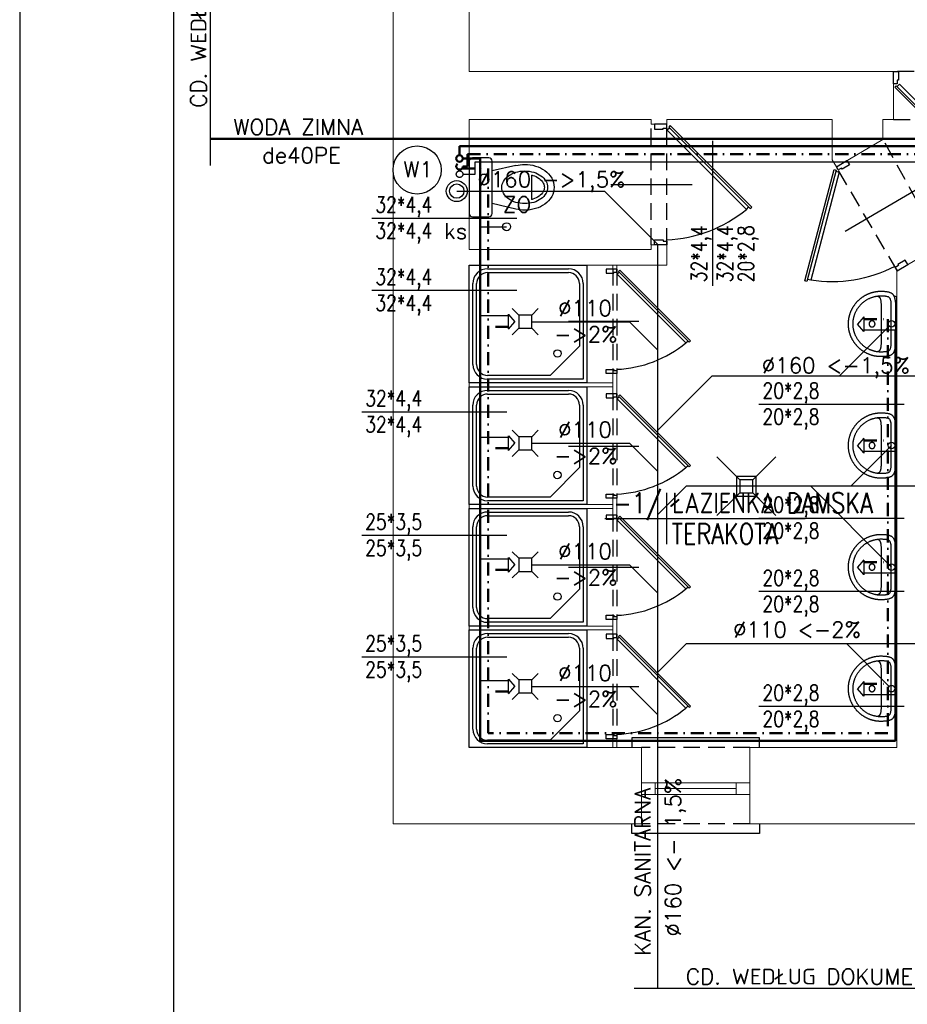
# Model space of a CAD drawing. Header units: millimetres. Extents: x -2626 to 2068, y -6169 to 7214.
# Tile 126 of 143: x -2526 to -1847, y -1726 to -973. Entities that reach past the tile are written whole.
import ezdxf
from ezdxf.enums import TextEntityAlignment as Align

# ---------------------------------------------------------------- set-up
doc = ezdxf.new("R2010")
doc.units = ezdxf.units.MM
for name, pattern in [('ACAD_ISO12W100', [21, 12, -3, 0, -3, 0, -3]), ('DASHDOT', [1, 0.5, -0.25, 0, -0.25]), ('DASHED', [19.05, 12.7, -6.35])]:
    doc.linetypes.add(name, pattern=pattern)
doc.layers.get('0').update_dxf_attribs({"color": 252})
for name, color, linetype in [('1-OPIS-POM', 252, 'Continuous'), ('I-DRZWI', 252, 'Continuous'), ('I-MEBLE', 252, 'Continuous'), ('I-NAD', 252, 'DASHED'), ('I-SCIANA', 252, 'Continuous'), ('I-WIDOK', 252, 'Continuous'), ('IS CWU', 4, 'DASHDOT'), ('IS cwu cyrkulacja', 3, 'ACAD_ISO12W100'), ('IS KAN_S_OPIS', 2, 'Continuous'), ('IS KAN_SAN_RURY', 1, 'Continuous'), ('IS opis woda', 7, 'Continuous'), ('IS WODA opis', 2, 'Continuous'), ('MK_IS W_CWU', 5, 'DASHED'), ('MK_IS W_Z', 5, 'Continuous'), ('TABELKA', 252, 'Continuous')]:
    doc.layers.add(name, color=color, linetype=linetype)
for name, color, linetype, lineweight in [('I-OKNA', 252, 'Continuous', 5), ('IS w', 5, 'Continuous', 50), ('IS woda w', 5, 'Continuous', 40)]:
    doc.layers.add(name, color=color, linetype=linetype, lineweight=lineweight)
doc.styles.add('ROMANS', font='romans.shx', dxfattribs={"width": 0.75})
doc.styles.add('TECH', font='simplex.shx')

# ---------------------------------------------------------------- blocks, each defined once
blk = doc.blocks.new('wc')
for p, q in [((20, 0), (-20, 0)), ((-22.5, -2.5), (-22.5, -15)), ((22.5, -15), (22.5, -2.5)), ((-20, -17.5), (20, -17.5)), ((-16.71, -35.72), (-12.5, -17.5)), ((16.71, -35.72), (12.5, -17.5)), ((9.4, -47.6), (-9.4, -47.6))]:
    blk.add_line(p, q)
blk.add_lwpolyline([(12.5, -42.5, -0.072039), (11.5, -49.43, -0.083339), (8.84, -54.87, -0.106661), (4.55, -58.78, -0.132138), (0, -60, -0.132138), (-4.55, -58.78, -0.106661), (-8.84, -54.87, -0.083339), (-11.5, -49.43, -0.072039), (-12.5, -42.5, -0.072039), (-11.5, -35.57, -0.083339), (-8.84, -30.13, -0.106661), (-4.55, -26.22, -0.132138), (0, -25, -0.132138), (4.55, -26.22, -0.106661), (8.84, -30.13, -0.083339), (11.5, -35.57, -0.072039)], format="xyb", close=True)
for points in [[(17.5, -42.5, -0.072039), (16.29, -50.85, -0.083339), (12.91, -57.78, -0.106661), (7.06, -63.1, -0.132138), (0, -65, -0.132138), (-7.06, -63.1, -0.106661), (-12.91, -57.78, -0.083339), (-16.29, -50.85, -0.072039), (-17.5, -42.5, -0.05824), (-16.71, -35.72, -0.083339)], [(16.71, -35.72, -0.05824), (17.5, -42.5, -0.072039)], [(9.4, -47.6, -0.013234), (9.1, -48.72, -0.083339), (6.8, -53.42, -0.106661), (3.29, -56.61, -0.132138), (0, -57.5, -0.132138), (-3.29, -56.61, -0.106661), (-6.8, -53.42, -0.083339), (-9.1, -48.72, -0.013234), (-9.4, -47.6, -0.072039)]]:
    blk.add_lwpolyline(points, format="xyb")
for centre, start, end in [((-20, -2.5), 90, 180), ((20, -2.5), 0, 90), ((-20, -15), 180, 270), ((20, -15), 270, 0)]:
    blk.add_arc(centre, 2.5, start, end)
blk = doc.blocks.new('umywalk50')
for points in [[(11.44, -2.51), (11.12, -2.1), (10.86, -1.74), (10.66, -1.37), (10.52, -0.99), (10.44, -0.54), (10.42, 0), (-10.42, 0), (-31.25, 0), (-31.28, -0.53), (-31.36, -0.98), (-31.5, -1.37), (-31.69, -1.73), (-31.95, -2.1), (-32.28, -2.5)], [(-31.77, -15.02), (-31.73, -14.8), (-31.68, -14.6), (-31.63, -14.4), (-31.56, -14.21), (-31.49, -14.03), (-31.4, -13.86), (-31.29, -13.7), (-31.17, -13.54), (-31.04, -13.4), (-30.89, -13.26), (-30.71, -13.13), (-30.52, -13.01), (-30.31, -12.9), (-30.07, -12.79), (-29.81, -12.69), (-29.52, -12.6), (-29.2, -12.52), (-28.86, -12.44), (-28.48, -12.37), (-28.08, -12.3), (-27.64, -12.25), (-27.16, -12.2), (-26.66, -12.15), (-26.11, -12.11), (-25.53, -12.08), (-24.9, -12.06), (-24.24, -12.04), (-23.54, -12.02), (-22.79, -12.02), (-21.99, -12.01), (-10.47, -12.01), (1.04, -12.02), (1.84, -12.02), (2.59, -12.03), (3.29, -12.04), (3.96, -12.06), (4.58, -12.09), (5.16, -12.12), (5.71, -12.16), (6.22, -12.2), (6.69, -12.25), (7.13, -12.31), (7.53, -12.37), (7.91, -12.44), (8.25, -12.52), (8.57, -12.6), (8.86, -12.7), (9.12, -12.79), (9.36, -12.9), (9.57, -13.02), (9.77, -13.14), (9.94, -13.27), (10.09, -13.4), (10.23, -13.55), (10.34, -13.7), (10.45, -13.87), (10.54, -14.04), (10.61, -14.22), (10.68, -14.4), (10.74, -14.6), (10.78, -14.81), (10.82, -15.02)]]:
    blk.add_lwpolyline(points)
for points in [[(14.56, -12.02), (14.56, -12.38), (14.55, -12.75), (14.54, -13.11), (14.52, -13.47), (14.49, -13.83), (14.46, -14.19), (14.43, -14.55), (14.39, -14.9), (14.35, -15.26), (14.3, -15.61), (14.25, -15.96), (14.19, -16.31), (14.13, -16.66), (14.06, -17.01), (13.98, -17.35), (13.91, -17.7), (13.82, -18.04), (13.74, -18.38), (13.65, -18.72), (13.55, -19.05), (13.45, -19.39), (13.34, -19.72), (13.23, -20.05), (13.12, -20.38), (13, -20.7), (12.88, -21.02), (12.75, -21.35), (12.62, -21.67), (12.48, -21.98), (12.34, -22.3), (12.2, -22.61), (12.05, -22.92), (11.9, -23.23), (11.74, -23.54), (11.58, -23.84), (11.41, -24.14), (11.25, -24.44), (11.07, -24.73), (10.9, -25.03), (10.72, -25.32), (10.53, -25.61), (10.34, -25.89), (10.15, -26.17), (9.96, -26.45), (9.76, -26.73), (9.55, -27), (9.35, -27.28), (9.14, -27.54), (8.92, -27.81), (8.71, -28.07), (8.49, -28.33), (8.26, -28.59), (8.03, -28.84), (7.8, -29.09), (7.57, -29.34), (7.33, -29.58), (7.09, -29.82), (6.85, -30.06), (6.6, -30.3), (6.35, -30.53), (6.09, -30.75), (5.84, -30.98), (5.58, -31.2), (5.32, -31.42), (5.05, -31.63), (4.78, -31.84), (4.51, -32.05), (4.24, -32.25), (3.96, -32.45), (3.68, -32.64), (3.4, -32.84), (3.11, -33.02), (2.82, -33.21), (2.53, -33.39), (2.24, -33.57), (1.94, -33.74), (1.65, -33.91), (1.34, -34.07), (1.04, -34.23), (0.74, -34.39), (0.43, -34.54), (0.12, -34.69), (-0.2, -34.83), (-0.51, -34.97), (-0.83, -35.11), (-1.15, -35.24), (-1.47, -35.37), (-1.79, -35.49), (-2.12, -35.61), (-2.45, -35.72), (-2.78, -35.83), (-3.11, -35.94), (-3.44, -36.04), (-3.78, -36.14), (-4.12, -36.23), (-4.46, -36.31), (-4.8, -36.4), (-5.14, -36.47), (-5.49, -36.55), (-5.83, -36.62), (-6.18, -36.68), (-6.53, -36.74), (-6.88, -36.79), (-7.24, -36.84), (-7.59, -36.88), (-7.95, -36.92), (-8.3, -36.95), (-8.66, -36.98), (-9.02, -37.01), (-9.38, -37.02), (-9.75, -37.04), (-10.11, -37.05), (-10.48, -37.05), (-10.48, -37.05), (-10.84, -37.05), (-11.21, -37.04), (-11.57, -37.02), (-11.93, -37.01), (-12.29, -36.98), (-12.65, -36.95), (-13.01, -36.92), (-13.36, -36.88), (-13.72, -36.84), (-14.07, -36.79), (-14.42, -36.74), (-14.77, -36.68), (-15.12, -36.61), (-15.47, -36.55), (-15.81, -36.47), (-16.16, -36.4), (-16.5, -36.31), (-16.84, -36.23), (-17.17, -36.13), (-17.51, -36.04), (-17.84, -35.94), (-18.18, -35.83), (-18.51, -35.72), (-18.83, -35.61), (-19.16, -35.49), (-19.48, -35.37), (-19.81, -35.24), (-20.13, -35.11), (-20.44, -34.97), (-20.76, -34.83), (-21.07, -34.69), (-21.38, -34.54), (-21.69, -34.39), (-21.99, -34.23), (-22.3, -34.07), (-22.6, -33.9), (-22.9, -33.74), (-23.19, -33.56), (-23.49, -33.39), (-23.78, -33.21), (-24.06, -33.02), (-24.35, -32.83), (-24.63, -32.64), (-24.91, -32.45), (-25.19, -32.25), (-25.46, -32.04), (-25.73, -31.84), (-26, -31.63), (-26.27, -31.41), (-26.53, -31.19), (-26.79, -30.97), (-27.05, -30.75), (-27.3, -30.52), (-27.55, -30.29), (-27.8, -30.06), (-28.04, -29.82), (-28.28, -29.58), (-28.52, -29.33), (-28.75, -29.09), (-28.99, -28.84), (-29.21, -28.58), (-29.44, -28.33), (-29.66, -28.07), (-29.88, -27.81), (-30.09, -27.54), (-30.3, -27.27), (-30.51, -27), (-30.71, -26.73), (-30.91, -26.45), (-31.1, -26.17), (-31.3, -25.89), (-31.48, -25.6), (-31.67, -25.31), (-31.85, -25.02), (-32.02, -24.73), (-32.2, -24.43), (-32.37, -24.13), (-32.53, -23.83), (-32.69, -23.53), (-32.85, -23.22), (-33, -22.92), (-33.15, -22.61), (-33.29, -22.29), (-33.43, -21.98), (-33.57, -21.66), (-33.7, -21.34), (-33.83, -21.02), (-33.95, -20.7), (-34.07, -20.37), (-34.18, -20.04), (-34.29, -19.71), (-34.4, -19.38), (-34.5, -19.05), (-34.6, -18.71), (-34.69, -18.37), (-34.77, -18.03), (-34.86, -17.69), (-34.93, -17.35), (-35.01, -17), (-35.07, -16.66), (-35.14, -16.31), (-35.2, -15.96), (-35.25, -15.61), (-35.3, -15.25), (-35.34, -14.9), (-35.38, -14.54), (-35.41, -14.19), (-35.44, -13.83), (-35.47, -13.47), (-35.48, -13.1), (-35.5, -12.74), (-35.5, -12.38), (-35.51, -12.01), (-35.51, -12.01), (-35.5, -11.66), (-35.48, -11.21), (-35.46, -10.71), (-35.44, -10.17), (-35.41, -9.65), (-35.37, -9.16), (-35.34, -8.74), (-35.3, -8.41), (-35.24, -7.97), (-35.17, -7.54), (-35.1, -7.13), (-35.02, -6.73), (-34.93, -6.35), (-34.84, -5.99), (-34.73, -5.64), (-34.62, -5.31), (-34.5, -5), (-34.36, -4.7), (-34.21, -4.41), (-34.05, -4.14), (-33.87, -3.88), (-33.68, -3.63), (-33.47, -3.4), (-33.24, -3.18), (-33, -2.97), (-32.74, -2.77), (-32.45, -2.59), (-32.15, -2.42), (-31.82, -2.26), (-31.47, -2.11), (-31.1, -1.97), (-30.7, -1.84), (-30.28, -1.72), (-29.83, -1.61), (-29.35, -1.5), (-29.35, -1.5), (-28.98, -1.43), (-28.6, -1.36), (-28.2, -1.3), (-27.79, -1.24), (-27.37, -1.18), (-26.94, -1.13), (-26.49, -1.08), (-26.04, -1.05), (-25.57, -1.02), (-25.1, -1), (-24.62, -1), (-10.47, -1), (3.68, -1), (4.16, -1.01), (4.63, -1.02), (5.09, -1.05), (5.55, -1.09), (5.99, -1.13), (6.42, -1.18), (6.85, -1.24), (7.26, -1.3), (7.65, -1.37), (8.04, -1.44), (8.41, -1.51), (8.88, -1.61), (9.33, -1.72), (9.76, -1.84), (10.15, -1.97), (10.53, -2.11), (10.88, -2.26), (11.2, -2.42), (11.51, -2.6), (11.79, -2.78), (12.05, -2.97), (12.3, -3.18), (12.52, -3.4), (12.73, -3.64), (12.93, -3.88), (13.1, -4.14), (13.26, -4.41), (13.41, -4.7), (13.55, -5), (13.67, -5.32), (13.79, -5.65), (13.89, -6), (13.99, -6.36), (14.07, -6.74), (14.15, -7.13), (14.22, -7.54), (14.29, -7.97), (14.35, -8.42), (14.39, -8.74), (14.42, -9.17), (14.46, -9.65), (14.49, -10.18), (14.52, -10.71), (14.54, -11.21), (14.55, -11.66)], [(-10.47, -33.52), (-11.02, -33.51), (-11.57, -33.5), (-12.12, -33.47), (-12.67, -33.43), (-13.09, -33.37), (-13.5, -33.31), (-13.91, -33.25), (-14.31, -33.17), (-14.71, -33.09), (-15.1, -33.01), (-15.49, -32.92), (-15.89, -32.82), (-16.28, -32.72), (-16.67, -32.61), (-17.06, -32.49), (-17.46, -32.37), (-17.86, -32.23), (-18.28, -32.06), (-18.69, -31.89), (-19.1, -31.71), (-19.51, -31.53), (-19.91, -31.34), (-20.31, -31.14), (-20.72, -30.94), (-21.08, -30.72), (-21.45, -30.5), (-21.8, -30.28), (-22.15, -30.06), (-22.49, -29.83), (-22.82, -29.59), (-23.15, -29.36), (-23.48, -29.11), (-23.8, -28.86), (-24.12, -28.61), (-24.43, -28.34), (-24.75, -28.07), (-25.06, -27.8), (-25.37, -27.51), (-25.68, -27.22), (-25.99, -26.9), (-26.28, -26.58), (-26.57, -26.25), (-26.85, -25.93), (-27.12, -25.6), (-27.38, -25.27), (-27.64, -24.93), (-27.9, -24.59), (-28.15, -24.24), (-28.4, -23.89), (-28.64, -23.52), (-28.88, -23.15), (-29.88, -21.32), (-30.04, -20.95), (-30.21, -20.57), (-30.36, -20.19), (-30.51, -19.81), (-30.65, -19.42), (-30.79, -19.04), (-30.92, -18.66), (-31.04, -18.28), (-31.15, -17.89), (-31.26, -17.51), (-31.36, -17.12), (-31.45, -16.73), (-31.54, -16.34), (-31.62, -15.95), (-31.69, -15.56), (-31.75, -15.16), (-31.81, -14.77), (-31.86, -14.37), (-31.9, -13.97), (-31.93, -13.57), (-31.96, -13.16), (-31.98, -12.76), (-31.99, -12.35), (-31.99, -11.94), (-31.99, -11.53), (-31.97, -11.11), (-31.95, -10.7), (-31.93, -10.28), (-31.91, -9.87), (-31.88, -9.45), (-31.84, -9.04), (-31.79, -8.63), (-31.74, -8.21), (-31.66, -7.8), (-31.58, -7.4), (-31.48, -7), (-31.36, -6.6), (-31.22, -6.31), (-31.04, -6.06), (-30.81, -5.82), (-30.54, -5.62), (-30.24, -5.43), (-29.91, -5.27), (-29.55, -5.13), (-29.17, -5), (-28.77, -4.9), (-28.37, -4.81), (-27.95, -4.73), (-27.53, -4.67), (-27.11, -4.62), (-26.7, -4.58), (-26.3, -4.55), (-25.91, -4.53), (-25.55, -4.52), (-25.21, -4.51), (-24.89, -4.51), (-24.62, -4.5), (-10.47, -4.51), (3.68, -4.51), (3.95, -4.51), (4.27, -4.51), (4.61, -4.52), (4.97, -4.54), (5.36, -4.56), (5.76, -4.59), (6.17, -4.63), (6.59, -4.68), (7.01, -4.74), (7.43, -4.81), (7.83, -4.9), (8.23, -5.01), (8.61, -5.13), (8.97, -5.28), (9.3, -5.44), (9.6, -5.62), (9.87, -5.83), (10.1, -6.06), (10.28, -6.32), (10.42, -6.6), (10.54, -7), (10.64, -7.4), (10.72, -7.81), (10.79, -8.22), (10.85, -8.63), (10.9, -9.04), (10.94, -9.46), (10.97, -9.87), (10.99, -10.29), (11.01, -10.7), (11.03, -11.12), (11.04, -11.53), (11.05, -11.95), (11.05, -12.36), (11.04, -12.76), (11.02, -13.17), (10.99, -13.57), (10.96, -13.97), (10.92, -14.37), (10.87, -14.77), (10.81, -15.17), (10.75, -15.56), (10.67, -15.95), (10.6, -16.34), (10.51, -16.73), (10.42, -17.12), (10.32, -17.51), (10.21, -17.9), (10.09, -18.28), (9.97, -18.66), (9.84, -19.05), (9.71, -19.43), (9.57, -19.81), (9.42, -20.19), (9.26, -20.57), (9.1, -20.95), (8.93, -21.33), (8.93, -21.33), (7.94, -23.16), (7.69, -23.53), (7.45, -23.89), (7.2, -24.24), (6.95, -24.59), (6.7, -24.93), (6.44, -25.27), (6.17, -25.6), (5.9, -25.93), (5.62, -26.26), (5.34, -26.58), (5.04, -26.9), (4.74, -27.22), (4.43, -27.52), (4.12, -27.8), (3.8, -28.08), (3.49, -28.35), (3.17, -28.61), (2.85, -28.86), (2.53, -29.11), (2.21, -29.36), (1.88, -29.6), (1.54, -29.83), (1.2, -30.06), (0.85, -30.28), (0.5, -30.51), (0.14, -30.73), (-0.23, -30.94), (-0.63, -31.14), (-1.04, -31.34), (-1.44, -31.53), (-1.85, -31.71), (-2.25, -31.89), (-2.67, -32.07), (-3.09, -32.23), (-3.09, -32.23), (-3.49, -32.37), (-3.88, -32.49), (-4.28, -32.61), (-4.67, -32.72), (-5.06, -32.82), (-5.45, -32.92), (-5.85, -33.01), (-6.24, -33.1), (-6.64, -33.17), (-7.04, -33.25), (-7.45, -33.31), (-7.86, -33.37), (-8.27, -33.43), (-8.83, -33.47), (-9.38, -33.5), (-9.92, -33.51)], [(-8.17, -19), (-8.17, -18.97), (-8.18, -18.95), (-8.18, -18.92), (-8.18, -18.89), (-8.18, -18.87), (-8.18, -18.84), (-8.18, -18.82), (-8.18, -18.79), (-8.19, -18.76), (-8.19, -18.74), (-8.19, -18.71), (-8.2, -18.69), (-8.2, -18.66), (-8.2, -18.63), (-8.21, -18.61), (-8.21, -18.58), (-8.22, -18.56), (-8.22, -18.53), (-8.23, -18.5), (-8.23, -18.48), (-8.24, -18.45), (-8.25, -18.43), (-8.25, -18.4), (-8.26, -18.38), (-8.27, -18.35), (-8.27, -18.33), (-8.28, -18.3), (-8.29, -18.28), (-8.3, -18.25), (-8.31, -18.23), (-8.32, -18.2), (-8.33, -18.18), (-8.34, -18.15), (-8.35, -18.13), (-8.36, -18.1), (-8.37, -18.08), (-8.38, -18.05), (-8.39, -18.03), (-8.4, -18.01), (-8.41, -17.98), (-8.42, -17.96), (-8.43, -17.94), (-8.45, -17.91), (-8.46, -17.89), (-8.47, -17.87), (-8.48, -17.84), (-8.5, -17.82), (-8.51, -17.8), (-8.52, -17.78), (-8.54, -17.75), (-8.55, -17.73), (-8.57, -17.71), (-8.58, -17.69), (-8.6, -17.67), (-8.61, -17.65), (-8.63, -17.62), (-8.64, -17.6), (-8.66, -17.58), (-8.68, -17.56), (-8.69, -17.54), (-8.71, -17.52), (-8.73, -17.5), (-8.74, -17.48), (-8.76, -17.46), (-8.78, -17.44), (-8.8, -17.42), (-8.81, -17.4), (-8.83, -17.38), (-8.85, -17.37), (-8.87, -17.35), (-8.89, -17.33), (-8.91, -17.31), (-8.93, -17.29), (-8.95, -17.28), (-8.97, -17.26), (-8.99, -17.24), (-9.01, -17.22), (-9.03, -17.21), (-9.05, -17.19), (-9.07, -17.17), (-9.09, -17.16), (-9.11, -17.14), (-9.13, -17.13), (-9.15, -17.11), (-9.18, -17.1), (-9.2, -17.08), (-9.22, -17.07), (-9.24, -17.05), (-9.26, -17.04), (-9.29, -17.03), (-9.31, -17.01), (-9.33, -17), (-9.35, -16.99), (-9.38, -16.97), (-9.4, -16.96), (-9.42, -16.95), (-9.45, -16.94), (-9.47, -16.93), (-9.49, -16.91), (-9.52, -16.9), (-9.54, -16.89), (-9.57, -16.88), (-9.59, -16.87), (-9.61, -16.86), (-9.64, -16.85), (-9.66, -16.84), (-9.69, -16.83), (-9.71, -16.82), (-9.74, -16.82), (-9.76, -16.81), (-9.79, -16.8), (-9.81, -16.79), (-9.84, -16.78), (-9.86, -16.78), (-9.89, -16.77), (-9.91, -16.76), (-9.94, -16.76), (-9.97, -16.75), (-9.99, -16.75), (-10.02, -16.74), (-10.04, -16.74), (-10.07, -16.73), (-10.09, -16.73), (-10.12, -16.72), (-10.15, -16.72), (-10.17, -16.71), (-10.2, -16.71), (-10.23, -16.71), (-10.25, -16.71), (-10.28, -16.7), (-10.3, -16.7), (-10.33, -16.7), (-10.36, -16.7), (-10.38, -16.7), (-10.41, -16.69), (-10.44, -16.69), (-10.46, -16.69), (-10.49, -16.69), (-10.51, -16.69), (-10.54, -16.69), (-10.57, -16.7), (-10.59, -16.7), (-10.62, -16.7), (-10.65, -16.7), (-10.67, -16.7), (-10.7, -16.7), (-10.72, -16.71), (-10.75, -16.71), (-10.78, -16.71), (-10.8, -16.72), (-10.83, -16.72), (-10.85, -16.72), (-10.88, -16.73), (-10.91, -16.73), (-10.93, -16.74), (-10.96, -16.74), (-10.98, -16.75), (-11.01, -16.76), (-11.03, -16.76), (-11.06, -16.77), (-11.09, -16.78), (-11.11, -16.78), (-11.14, -16.79), (-11.16, -16.8), (-11.19, -16.81), (-11.21, -16.81), (-11.24, -16.82), (-11.26, -16.83), (-11.29, -16.84), (-11.31, -16.85), (-11.33, -16.86), (-11.36, -16.87), (-11.38, -16.88), (-11.41, -16.89), (-11.43, -16.9), (-11.46, -16.91), (-11.48, -16.92), (-11.5, -16.93), (-11.53, -16.95), (-11.55, -16.96), (-11.57, -16.97), (-11.6, -16.98), (-11.62, -17), (-11.64, -17.01), (-11.66, -17.02), (-11.69, -17.04), (-11.71, -17.05), (-11.73, -17.06), (-11.75, -17.08), (-11.77, -17.09), (-11.8, -17.11), (-11.82, -17.12), (-11.84, -17.14), (-11.86, -17.16), (-11.88, -17.17), (-11.9, -17.19), (-11.92, -17.2), (-11.94, -17.22), (-11.96, -17.24), (-11.98, -17.25), (-12, -17.27), (-12.02, -17.29), (-12.04, -17.31), (-12.06, -17.32), (-12.08, -17.34), (-12.1, -17.36), (-12.12, -17.38), (-12.14, -17.4), (-12.15, -17.42), (-12.17, -17.44), (-12.19, -17.46), (-12.21, -17.48), (-12.22, -17.5), (-12.24, -17.52), (-12.26, -17.54), (-12.28, -17.56), (-12.29, -17.58), (-12.31, -17.6), (-12.32, -17.62), (-12.34, -17.64), (-12.35, -17.66), (-12.37, -17.68), (-12.38, -17.71), (-12.4, -17.73), (-12.41, -17.75), (-12.43, -17.77), (-12.44, -17.79), (-12.45, -17.82), (-12.47, -17.84), (-12.48, -17.86), (-12.49, -17.88), (-12.51, -17.91), (-12.52, -17.93), (-12.53, -17.95), (-12.54, -17.98), (-12.55, -18), (-12.57, -18.03), (-12.58, -18.05), (-12.59, -18.07), (-12.6, -18.1), (-12.61, -18.12), (-12.62, -18.15), (-12.63, -18.17), (-12.64, -18.2), (-12.65, -18.22), (-12.65, -18.24), (-12.66, -18.27), (-12.67, -18.29), (-12.68, -18.32), (-12.69, -18.34), (-12.69, -18.37), (-12.7, -18.4), (-12.71, -18.42), (-12.71, -18.45), (-12.72, -18.47), (-12.73, -18.5), (-12.73, -18.52), (-12.74, -18.55), (-12.74, -18.58), (-12.75, -18.6), (-12.75, -18.63), (-12.75, -18.65), (-12.76, -18.68), (-12.76, -18.71), (-12.77, -18.73), (-12.77, -18.76), (-12.77, -18.78), (-12.77, -18.81), (-12.78, -18.84), (-12.78, -18.86), (-12.78, -18.89), (-12.78, -18.91), (-12.78, -18.94), (-12.78, -18.97), (-12.78, -18.99), (-12.78, -19.02), (-12.78, -19.05), (-12.78, -19.07), (-12.78, -19.1), (-12.78, -19.13), (-12.78, -19.15), (-12.77, -19.18), (-12.77, -19.2), (-12.77, -19.23), (-12.77, -19.26), (-12.76, -19.28), (-12.76, -19.31), (-12.76, -19.33), (-12.75, -19.36), (-12.75, -19.39), (-12.74, -19.41), (-12.74, -19.44), (-12.73, -19.46), (-12.73, -19.49), (-12.72, -19.52), (-12.72, -19.54), (-12.71, -19.57), (-12.7, -19.59), (-12.7, -19.62), (-12.69, -19.64), (-12.68, -19.67), (-12.67, -19.69), (-12.66, -19.72), (-12.66, -19.74), (-12.65, -19.77), (-12.64, -19.79), (-12.63, -19.82), (-12.62, -19.84), (-12.61, -19.87), (-12.6, -19.89), (-12.59, -19.91), (-12.58, -19.94), (-12.57, -19.96), (-12.56, -19.99), (-12.55, -20.01), (-12.53, -20.03), (-12.52, -20.06), (-12.51, -20.08), (-12.5, -20.1), (-12.48, -20.13), (-12.47, -20.15), (-12.46, -20.17), (-12.44, -20.19), (-12.43, -20.22), (-12.42, -20.24), (-12.4, -20.26), (-12.39, -20.28), (-12.37, -20.3), (-12.36, -20.33), (-12.34, -20.35), (-12.33, -20.37), (-12.31, -20.39), (-12.3, -20.41), (-12.28, -20.43), (-12.26, -20.45), (-12.25, -20.47), (-12.23, -20.49), (-12.21, -20.51), (-12.19, -20.53), (-12.18, -20.55), (-12.16, -20.57), (-12.14, -20.59), (-12.12, -20.61), (-12.1, -20.63), (-12.09, -20.65), (-12.07, -20.66), (-12.05, -20.68), (-12.03, -20.7), (-12.01, -20.72), (-11.99, -20.74), (-11.97, -20.75), (-11.95, -20.77), (-11.93, -20.79), (-11.91, -20.8), (-11.89, -20.82), (-11.87, -20.83), (-11.84, -20.85), (-11.82, -20.87), (-11.8, -20.88), (-11.78, -20.9), (-11.76, -20.91), (-11.74, -20.93), (-11.71, -20.94), (-11.69, -20.95), (-11.67, -20.97), (-11.65, -20.98), (-11.62, -20.99), (-11.6, -21.01), (-11.58, -21.02), (-11.56, -21.03), (-11.53, -21.04), (-11.51, -21.06), (-11.48, -21.07), (-11.46, -21.08), (-11.44, -21.09), (-11.41, -21.1), (-11.39, -21.11), (-11.37, -21.12), (-11.34, -21.13), (-11.32, -21.14), (-11.29, -21.15), (-11.27, -21.16), (-11.24, -21.17), (-11.22, -21.18), (-11.19, -21.19), (-11.17, -21.19), (-11.14, -21.2), (-11.12, -21.21), (-11.09, -21.22), (-11.07, -21.22), (-11.04, -21.23), (-11.02, -21.24), (-10.99, -21.24), (-10.96, -21.25), (-10.94, -21.25), (-10.91, -21.26), (-10.89, -21.26), (-10.86, -21.27), (-10.83, -21.27), (-10.81, -21.28), (-10.78, -21.28), (-10.76, -21.28), (-10.73, -21.29), (-10.7, -21.29), (-10.68, -21.29), (-10.65, -21.29), (-10.63, -21.3), (-10.6, -21.3), (-10.57, -21.3), (-10.55, -21.3), (-10.52, -21.3), (-10.49, -21.3), (-10.47, -21.3), (-10.44, -21.3), (-10.42, -21.3), (-10.39, -21.3), (-10.36, -21.3), (-10.34, -21.3), (-10.31, -21.29), (-10.28, -21.29), (-10.26, -21.29), (-10.23, -21.29), (-10.21, -21.28), (-10.18, -21.28), (-10.15, -21.28), (-10.13, -21.27), (-10.1, -21.27), (-10.08, -21.26), (-10.05, -21.26), (-10.02, -21.25), (-10, -21.25), (-9.97, -21.24), (-9.95, -21.24), (-9.92, -21.23), (-9.9, -21.23), (-9.87, -21.22), (-9.84, -21.21), (-9.82, -21.2), (-9.79, -21.2), (-9.77, -21.19), (-9.74, -21.18), (-9.72, -21.17), (-9.69, -21.16), (-9.67, -21.15), (-9.65, -21.14), (-9.62, -21.13), (-9.6, -21.12), (-9.57, -21.11), (-9.55, -21.1), (-9.52, -21.09), (-9.5, -21.08), (-9.48, -21.07), (-9.45, -21.06), (-9.43, -21.05), (-9.41, -21.04), (-9.38, -21.02), (-9.36, -21.01), (-9.34, -21), (-9.31, -20.98), (-9.29, -20.97), (-9.27, -20.96), (-9.25, -20.94), (-9.22, -20.93), (-9.2, -20.91), (-9.18, -20.9), (-9.16, -20.88), (-9.14, -20.87), (-9.12, -20.85), (-9.09, -20.84), (-9.07, -20.82), (-9.05, -20.81), (-9.03, -20.79), (-9.01, -20.77), (-8.99, -20.76), (-8.97, -20.74), (-8.95, -20.72), (-8.93, -20.7), (-8.91, -20.69), (-8.89, -20.67), (-8.88, -20.65), (-8.86, -20.63), (-8.84, -20.61), (-8.82, -20.59), (-8.8, -20.58), (-8.78, -20.56), (-8.77, -20.54), (-8.75, -20.52), (-8.73, -20.5), (-8.71, -20.48), (-8.7, -20.46), (-8.68, -20.44), (-8.66, -20.42), (-8.65, -20.4), (-8.63, -20.37), (-8.62, -20.35), (-8.6, -20.33), (-8.59, -20.31), (-8.57, -20.29), (-8.56, -20.27), (-8.54, -20.24), (-8.53, -20.22), (-8.51, -20.2), (-8.5, -20.18), (-8.49, -20.16), (-8.47, -20.13), (-8.46, -20.11), (-8.45, -20.09), (-8.44, -20.06), (-8.42, -20.04), (-8.41, -20.02), (-8.4, -19.99), (-8.39, -19.97), (-8.38, -19.94), (-8.37, -19.92), (-8.36, -19.9), (-8.35, -19.87), (-8.34, -19.85), (-8.33, -19.82), (-8.32, -19.8), (-8.31, -19.77), (-8.3, -19.75), (-8.29, -19.72), (-8.28, -19.7), (-8.28, -19.67), (-8.27, -19.65), (-8.26, -19.62), (-8.25, -19.6), (-8.25, -19.57), (-8.24, -19.55), (-8.24, -19.52), (-8.23, -19.5), (-8.22, -19.47), (-8.22, -19.44), (-8.21, -19.42), (-8.21, -19.39), (-8.2, -19.37), (-8.2, -19.34), (-8.2, -19.31), (-8.19, -19.29), (-8.19, -19.26), (-8.19, -19.24), (-8.18, -19.21), (-8.18, -19.18), (-8.18, -19.16), (-8.18, -19.13), (-8.18, -19.11), (-8.18, -19.08), (-8.18, -19.05), (-8.17, -19.03), (-8.17, -19)]]:
    blk.add_lwpolyline(points, close=True)
blk = doc.blocks.new('D90')
blk.add_line((32.6, 45), (-28.01, 45))
for points in [[(-9.17, 87.25), (-9.17, 90), (0.01, 90), (0.01, 86.33), (-6.42, 86.33), (-6.42, 87.25)], [(-72.56, 61.83), (-11.68, 0.94), (-10.61, 2.01), (-71.49, 62.91)], [(-9.18, 2.76), (-9.18, 0), (0, 0), (0, 3.67), (-6.43, 3.67), (-6.43, 2.76)]]:
    blk.add_lwpolyline(points, close=True)
blk.add_lwpolyline([(-11.26, 2.66), (-9.48, 4.45), (-68.56, 63.55), (-70.35, 61.76)])
blk.add_arc((-4.56, -14.51), 100.94, 92.61856, 129.34871)
blk = doc.blocks.new('OPIS-POM')
for p, q in [((0, 25), (0, -25)), ((-60, 0), (135, 0))]:
    blk.add_line(p, q)
at = {"style": 'ROMANS', "width": 0.8, "flags": 4}
blk.add_attdef('NR', text='', height=20, dxfattribs=at).set_placement((-5, 5), align=Align.RIGHT)
blk.add_attdef('NAZWA', (5, 5), '', height=20, dxfattribs=at)
blk.add_attdef('POW.', text='', height=20, dxfattribs=at).set_placement((-5, -5), align=Align.TOP_RIGHT)
blk.add_attdef('POSADZKA', text='', height=20, dxfattribs=at).set_placement((5, -5), align=Align.TOP_LEFT)
blk = doc.blocks.new('natrysk90')
for p, q in [((-90, -90), (-90, 0)), ((-90, 0), (0, 0)), ((0, 0), (0, -90)), ((-90, -90), (-90, 0)), ((-90, 0), (0, 0)), ((-90, -90), (-90, 0)), ((-90, 0), (0, 0)), ((-87.19, -75.94), (-87.19, -2.81)), ((-87.19, -2.81), (-14.06, -2.81)), ((-87.19, -75.94), (-87.19, -2.81)), ((-87.19, -2.81), (-14.06, -2.81)), ((-87.19, -75.94), (-87.19, -2.81)), ((-87.19, -2.81), (-14.06, -2.81)), ((-84.37, -28.12), (-61.87, -5.62)), ((-84.37, -28.12), (-61.87, -5.62)), ((-84.37, -28.12), (-61.87, -5.62)), ((-61.87, -5.62), (-14.06, -5.62)), ((-61.87, -5.62), (-14.06, -5.62)), ((-61.87, -5.62), (-14.06, -5.62)), ((0, 0), (0, -90)), ((0, 0), (0, -90)), ((-5.62, -14.06), (-5.62, -75.94)), ((-5.62, -14.06), (-5.62, -75.94)), ((-5.62, -14.06), (-5.62, -75.94)), ((-2.81, -14.06), (-2.81, -75.94)), ((-2.81, -14.06), (-2.81, -75.94)), ((-2.81, -14.06), (-2.81, -75.94)), ((-84.37, -75.94), (-84.37, -28.12)), ((-84.37, -75.94), (-84.37, -28.12)), ((-84.37, -75.94), (-84.37, -28.12)), ((0, -90), (-90, -90)), ((0, -90), (-90, -90)), ((0, -90), (-90, -90)), ((-14.06, -84.37), (-75.94, -84.37)), ((-14.06, -84.37), (-75.94, -84.37)), ((-14.06, -84.37), (-75.94, -84.37)), ((-14.06, -87.19), (-75.94, -87.19)), ((-14.06, -87.19), (-75.94, -87.19)), ((-14.06, -87.19), (-75.94, -87.19))]:
    blk.add_line(p, q)
blk.add_circle((-67.5, -22.5), 2.81)
blk.add_circle((-67.5, -22.5), 2.81)
blk.add_circle((-67.5, -22.5), 2.81)
for centre, radius, start, end in [((-14.06, -14.06), 11.25, 0, 90), ((-14.06, -14.06), 11.25, 0, 90), ((-14.06, -14.06), 11.25, 0, 90), ((-14.06, -14.06), 8.44, 0, 90), ((-14.06, -14.06), 8.44, 0, 90), ((-14.06, -14.06), 8.44, 0, 90), ((-75.94, -75.94), 11.25, 180, 270), ((-75.94, -75.94), 11.25, 180, 270), ((-75.94, -75.94), 11.25, 180, 270), ((-75.94, -75.94), 8.44, 180, 270), ((-75.94, -75.94), 8.44, 180, 270), ((-75.94, -75.94), 8.44, 180, 270), ((-14.06, -75.94), 8.44, 270, 0), ((-14.06, -75.94), 11.25, 270, 0), ((-14.06, -75.94), 8.44, 270, 0), ((-14.06, -75.94), 11.25, 270, 0), ((-14.06, -75.94), 8.44, 270, 0), ((-14.06, -75.94), 11.25, 270, 0)]:
    blk.add_arc(centre, radius, start, end)
blk = doc.blocks.new('kratka')
for p, q in [((-15, 0), (-30, 15)), ((0, 0), (15, 15)), ((-30, -30), (-15, -15)), ((15, -30), (0, -15))]:
    blk.add_line(p, q)
blk.add_lwpolyline([(0, 0), (-15, 0), (-15, -15), (0, -15)], close=True)

msp = doc.modelspace()

# ---------------------------------------------------------------- linework, layer by layer
at = {"layer": 'I-NAD'}
for points in [[(-1765.33, -1012.26), (-1857.25, -1012.26)], [(-2042.56, -1144.81), (-2042.56, -1052.68)], [(-2030.56, -1144.81), (-2030.55, -1052.68)], [(-1857.25, -1049.06), (-1765.12, -1049.06)], [(-1820.91, -1145.02), (-1865.29, -1064.25)], [(-1854.4, -1164.61), (-1900.96, -1085.11)], [(-2071.8, -1163.35), (-2071.8, -1243.35)], [(-2068.79, -1163.35), (-2068.79, -1243.35)], [(-2071.8, -1258.74), (-2071.8, -1338.74)], [(-2068.79, -1258.74), (-2068.79, -1338.74)], [(-2071.8, -1351.51), (-2071.8, -1431.51)], [(-2068.79, -1351.51), (-2068.79, -1431.51)], [(-2071.8, -1442.65), (-2071.8, -1522.65)], [(-2068.79, -1442.65), (-2068.79, -1522.65)], [(-1967.17, -1529.41), (-2049.94, -1529.41)], [(-1967.17, -1587.67), (-2049.94, -1587.67)]]:
    msp.add_lwpolyline(points, dxfattribs=at)
at = {"layer": 'I-OKNA'}
for points in [[(-1967.17, -1556.33), (-2049.94, -1556.33)], [(-2039.49, -1565.25), (-2039.49, -1556.33)], [(-1977.62, -1565.25), (-1977.62, -1556.33)], [(-1967.17, -1565.25), (-2049.94, -1565.25)], [(-1977.62, -1560.75), (-2039.49, -1560.75)]]:
    msp.add_lwpolyline(points, dxfattribs=at)
at = {"layer": 'I-SCIANA', "lineweight": 0}
for points in [[(-2049.94, -1587.67), (-2240.05, -1587.67), (-2240.05, -545.17), (-2023.34, -545.17)], [(-2181.8, -1012.26), (-2181.8, -603.43), (-2023.34, -603.43)], [(-2181.8, -1012.26), (-2010.56, -1012.26)], [(-2010.56, -1012.26), (-1857.25, -1012.26)], [(-1857.25, -1049.06), (-1857.25, -1012.26)], [(-2042.56, -1049.06), (-2181.8, -1049.06)], [(-2181.8, -1148.41), (-2181.8, -1049.06)], [(-2042.56, -1052.68), (-2042.56, -1049.06)], [(-2030.56, -1052.68), (-2042.56, -1052.68)], [(-1904.1, -1049.06), (-2030.56, -1049.06)], [(-2030.56, -1052.68), (-2030.56, -1049.06)], [(-1904.1, -1049.06), (-1904.1, -1079.76), (-1900.91, -1085.08)], [(-1857.25, -1049.06), (-1865.29, -1049.06)], [(-1865.29, -1049.06), (-1865.29, -1064.25)], [(-1900.96, -1085.11), (-1865.29, -1064.25)], [(-2042.56, -1148.41), (-2181.8, -1148.41)], [(-2042.56, -1148.41), (-2042.56, -1144.81)], [(-2030.56, -1144.81), (-2042.56, -1144.81)], [(-2030.56, -1160.41), (-2030.56, -1144.81)], [(-1854.45, -1164.64), (-1820.91, -1145.02)], [(-2049.94, -1529.41), (-2181.8, -1529.41), (-2181.8, -1160.41)], [(-2030.56, -1160.41), (-2181.8, -1160.41)], [(-2071.8, -1163.35), (-2071.8, -1160.41)], [(-2068.79, -1163.35), (-2071.8, -1163.35)], [(-2068.79, -1163.35), (-2071.8, -1163.35)], [(-2068.8, -1163.35), (-2068.8, -1160.41)], [(-1854.68, -1529.41), (-1854.68, -1164.13)], [(-2068.8, -1243.35), (-2071.8, -1243.35)], [(-2068.8, -1243.35), (-2071.8, -1243.35)], [(-2071.8, -1258.74), (-2071.8, -1243.35)], [(-2068.8, -1258.74), (-2068.8, -1243.35)], [(-2181.8, -1250.41), (-2071.8, -1250.41)], [(-2181.8, -1253.41), (-2071.8, -1253.41)], [(-2068.8, -1258.74), (-2071.81, -1258.74)], [(-2068.79, -1258.74), (-2071.8, -1258.74)], [(-2068.81, -1338.74), (-2071.82, -1338.74)], [(-2068.8, -1338.74), (-2071.8, -1338.74)], [(-2071.8, -1351.51), (-2071.8, -1338.74)], [(-2068.81, -1354.12), (-2068.81, -1338.74)], [(-2181.8, -1343.41), (-2071.8, -1343.41)], [(-2181.8, -1346.41), (-2071.8, -1346.41)], [(-2068.79, -1351.51), (-2071.8, -1351.51)], [(-2068.79, -1351.51), (-2071.8, -1351.51)], [(-2181.8, -1436.41), (-2071.8, -1436.41)], [(-2068.8, -1431.51), (-2071.8, -1431.51)], [(-2068.8, -1431.51), (-2071.8, -1431.51)], [(-2071.8, -1442.65), (-2071.8, -1431.51)], [(-2068.82, -1446.9), (-2068.81, -1431.51)], [(-2181.8, -1439.41), (-2071.8, -1439.41)], [(-2068.79, -1442.65), (-2071.8, -1442.65)], [(-2068.79, -1442.65), (-2071.8, -1442.65)], [(-2071.8, -1529.41), (-2071.8, -1522.65)], [(-2068.8, -1522.65), (-2071.8, -1522.65)], [(-2068.8, -1522.65), (-2071.8, -1522.65)], [(-2068.78, -1529.41), (-2068.78, -1522.65)], [(-2049.94, -1529.41), (-2049.94, -1587.67)], [(-2049.94, -1565.25), (-2049.94, -1529.41)], [(-1854.68, -1529.41), (-1967.17, -1529.41)], [(-1967.17, -1529.41), (-1967.17, -1587.67)], [(-1967.17, -1565.25), (-1967.17, -1529.41)], [(-2049.94, -1565.25), (-2049.94, -1587.67)], [(-1967.17, -1565.25), (-1967.17, -1587.67)], [(-1684.01, -1587.67), (-1967.17, -1587.67)]]:
    msp.add_lwpolyline(points, dxfattribs=at)
at = {"layer": 'I-WIDOK'}
for points in [[(-1959.7, -1529.41), (-1959.7, -1521.94), (-2057.41, -1521.94), (-2057.41, -1529.41)], [(-1959.7, -1587.67), (-1959.7, -1595.14), (-2057.41, -1595.14), (-2057.41, -1587.67)]]:
    msp.add_lwpolyline(points, dxfattribs=at)
at = {"layer": 'IS CWU', "lineweight": 50, "ltscale": 20}
for p, q in [((-2183.14, -1075.4), (-844.34, -1075.4)), ((-2183.14, -1084.83), (-2183.14, -1075.4)), ((-2187.17, -1086.37), (-2167.34, -1086.37)), ((-2186.64, -1084.83), (-2183.14, -1084.83)), ((-2167.34, -1518.38), (-2167.34, -1086.37)), ((-1880.05, -1201.62), (-1861.63, -1201.62)), ((-1861.63, -1201.62), (-1861.63, -1518.38)), ((-2151.68, -1207.48), (-2167.34, -1207.48)), ((-1880.05, -1294.62), (-1861.63, -1294.62)), ((-2151.68, -1300.48), (-2167.34, -1300.48)), ((-1880.05, -1387.62), (-1861.63, -1387.62)), ((-2151.68, -1393.48), (-2167.34, -1393.48)), ((-1880.05, -1480.62), (-1861.63, -1480.62)), ((-2151.68, -1486.48), (-2167.34, -1486.48)), ((-1861.63, -1518.38), (-2167.34, -1518.38))]:
    msp.add_line(p, q, dxfattribs=at)
msp.add_circle((-2189.14, -1084.83), 2.5, dxfattribs=at)
at = {"layer": 'IS cwu cyrkulacja', "ltscale": 200}
for p, q in [((-2177.15, -1081.4), (-850.34, -1081.4)), ((-2177.15, -1090.82), (-2177.15, -1081.4)), ((-2186.64, -1090.82), (-2177.15, -1090.82))]:
    msp.add_line(p, q, dxfattribs=at)
msp.add_circle((-2189.14, -1090.82), 2.5, dxfattribs=at)
at = {"layer": 'IS KAN_S_OPIS'}
for p, q in [((-2379.84, -620.25), (-2379.84, -1084.17)), ((-1591.77, -1713.56), (-2055.69, -1713.56))]:
    msp.add_line(p, q, dxfattribs=at)
at = {"layer": 'IS KAN_SAN_RURY', "linetype": 'Continuous'}
for p, q in [((-2191.29, -1103.77), (-2078.36, -1103.77)), ((-2078.36, -1103.77), (-2037.46, -1144.67)), ((-2037.46, -1713.56), (-2037.46, -1144.67)), ((-2148.94, -1193.65), (-2143.94, -1198.65)), ((-2128.94, -1193.65), (-2133.94, -1198.65)), ((-2133.94, -1203.65), (-2059.12, -1203.65)), ((-2059.12, -1203.65), (-2037.46, -1225.31)), ((-2148.94, -1213.65), (-2143.94, -1208.65)), ((-2128.94, -1213.65), (-2133.94, -1208.65)), ((-1860.47, -1207.12), (-1898.75, -1245.4)), ((-1996.19, -1245.4), (-2037.46, -1286.67)), ((-1787.07, -1245.4), (-1996.19, -1245.4)), ((-2148.94, -1286.65), (-2143.94, -1291.65)), ((-2128.94, -1286.65), (-2133.94, -1291.65)), ((-2148.94, -1306.65), (-2143.94, -1301.65)), ((-2133.94, -1296.65), (-2059.12, -1296.65)), ((-2128.94, -1306.65), (-2133.94, -1301.65)), ((-2059.12, -1296.65), (-2037.46, -1318.31)), ((-1858.7, -1298.35), (-1889.86, -1329.51)), ((-1979.77, -1319.51), (-1974.77, -1324.51)), ((-1959.77, -1319.51), (-1964.77, -1324.51)), ((-2015.8, -1329.51), (-2037.46, -1351.17)), ((-1525.54, -1329.51), (-2015.8, -1329.51)), ((-1920.55, -1329.51), (-1858.7, -1391.35)), ((-1979.77, -1339.51), (-1974.77, -1334.51)), ((-1959.77, -1339.51), (-1964.77, -1334.51)), ((-2148.94, -1379.65), (-2143.94, -1384.65)), ((-2128.94, -1379.65), (-2133.94, -1384.65)), ((-2133.94, -1389.65), (-2059.12, -1389.65)), ((-2059.12, -1389.65), (-2037.46, -1411.31)), ((-2148.94, -1399.65), (-2143.94, -1394.65)), ((-2128.94, -1399.65), (-2133.94, -1394.65)), ((-2015.8, -1450.02), (-2037.46, -1471.69)), ((-1805.64, -1450.02), (-2015.8, -1450.02)), ((-1893.03, -1450.02), (-1860.47, -1482.58)), ((-2148.94, -1472.65), (-2143.94, -1477.65)), ((-2128.94, -1472.65), (-2133.94, -1477.65)), ((-2133.94, -1482.65), (-2059.12, -1482.65)), ((-2059.12, -1482.65), (-2037.46, -1504.31)), ((-2148.94, -1492.65), (-2143.94, -1487.65)), ((-2128.94, -1492.65), (-2133.94, -1487.65))]:
    msp.add_line(p, q, dxfattribs=at)
for points in [[(-2143.94, -1208.65), (-2133.94, -1208.65), (-2133.94, -1198.65), (-2143.94, -1198.65)], [(-2143.94, -1301.65), (-2133.94, -1301.65), (-2133.94, -1291.65), (-2143.94, -1291.65)], [(-1974.77, -1334.51), (-1964.77, -1334.51), (-1964.77, -1324.51), (-1974.77, -1324.51)], [(-2143.94, -1394.65), (-2133.94, -1394.65), (-2133.94, -1384.65), (-2143.94, -1384.65)], [(-2143.94, -1487.65), (-2133.94, -1487.65), (-2133.94, -1477.65), (-2143.94, -1477.65)]]:
    msp.add_lwpolyline(points, close=True, dxfattribs=at)
for centre, radius in [((-2191.29, -1103.77, 26.68), 8), ((-2191.29, -1103.77), 8), ((-2191.29, -1103.77, 26.68), 8), ((-2191.29, -1103.77, 26.68), 5.5), ((-2191.29, -1103.77), 5.5), ((-2191.29, -1103.77, 26.68), 5.5), ((-1858.7, -1205.35), 2.5), ((-1858.7, -1298.35), 2.5), ((-1858.7, -1391.35), 2.5), ((-1858.7, -1484.35), 2.5)]:
    msp.add_circle(centre, radius, dxfattribs=at)
at = {"layer": 'IS opis woda'}
for p, q in [((-1995.6, -1065.25, 53.36), (-1995.6, -1176.18, 53.36)), ((-2145.32, -1124.62, 53.36), (-2256.25, -1124.62, 53.36)), ((-2145.32, -1179.85, 53.36), (-2256.25, -1179.85, 53.36)), ((-2153.06, -1272.76, 53.36), (-2264, -1272.76, 53.36)), ((-1849.21, -1266.87), (-1960.15, -1266.87)), ((-1849.21, -1354.11), (-1960.15, -1354.11)), ((-2153.06, -1367.24, 53.36), (-2264, -1367.24, 53.36)), ((-1849.21, -1410.13), (-1960.15, -1410.13)), ((-2153.06, -1460.24, 53.36), (-2264, -1460.24, 53.36)), ((-1849.21, -1498.04), (-1960.15, -1498.04))]:
    msp.add_line(p, q, dxfattribs=at)
at = {"layer": 'IS w'}
msp.add_line((-691.9, -1063.75), (-2379.84, -1063.75), dxfattribs=at)
at = {"layer": 'IS WODA opis'}
msp.add_circle((-2221.64, -1087.59), 18.41, dxfattribs=at)
at = {"layer": 'IS woda w', "lineweight": 50}
for p, q in [((-2189.14, -1069.41), (-838.35, -1069.41)), ((-2189.14, -1076.33), (-2189.14, -1069.41)), ((-2186.64, -1078.83), (-2173.33, -1078.83)), ((-2173.33, -1524.37), (-2173.33, -1078.83)), ((-1855.63, -1209.8), (-1855.63, -1524.37)), ((-1855.63, -1524.37), (-2173.33, -1524.37))]:
    msp.add_line(p, q, dxfattribs=at)
msp.add_circle((-2189.14, -1078.83), 2.5, dxfattribs=at)
at = {"layer": 'MK_IS W_CWU', "ltscale": 2}
for p, q in [((-2151.68, -1199.29), (-2173.33, -1199.29)), ((-2151.68, -1209.16), (-2151.68, -1197.95)), ((-2151.68, -1198.04), (-2146.94, -1203.65)), ((-2151.68, -1209.26), (-2146.94, -1203.65)), ((-1880.05, -1199.83), (-1884.79, -1205.44)), ((-1880.05, -1199.93), (-1880.05, -1211.15)), ((-1880.05, -1211.05), (-1884.79, -1205.44)), ((-1880.05, -1209.8), (-1855.63, -1209.8)), ((-2151.68, -1292.29), (-2173.33, -1292.29)), ((-2151.68, -1302.16), (-2151.68, -1290.95)), ((-2151.68, -1291.04), (-2146.94, -1296.65)), ((-1880.05, -1292.83), (-1884.79, -1298.44)), ((-1880.05, -1292.93), (-1880.05, -1304.15)), ((-2151.68, -1302.26), (-2146.94, -1296.65)), ((-1880.05, -1304.05), (-1884.79, -1298.44)), ((-1880.05, -1302.8), (-1855.63, -1302.8)), ((-2151.68, -1385.29), (-2173.33, -1385.29)), ((-2151.68, -1395.16), (-2151.68, -1383.95)), ((-2151.68, -1384.04), (-2146.94, -1389.65)), ((-2151.68, -1395.26), (-2146.94, -1389.65)), ((-1880.05, -1385.83), (-1884.79, -1391.44)), ((-1880.05, -1397.05), (-1884.79, -1391.44)), ((-1880.05, -1385.93), (-1880.05, -1397.15)), ((-1880.05, -1395.8), (-1855.63, -1395.8)), ((-2151.68, -1478.29), (-2173.33, -1478.29)), ((-2151.68, -1488.16), (-2151.68, -1476.95)), ((-2151.68, -1477.04), (-2146.94, -1482.65)), ((-2151.68, -1488.26), (-2146.94, -1482.65)), ((-1880.05, -1478.83), (-1884.79, -1484.44)), ((-1880.05, -1478.93), (-1880.05, -1490.15)), ((-1880.05, -1490.05), (-1884.79, -1484.44)), ((-1880.05, -1488.8), (-1855.63, -1488.8))]:
    msp.add_line(p, q, dxfattribs=at)
at = {"layer": 'MK_IS W_Z'}
msp.add_line((-2173.33, -1131.01), (-2153.2, -1131.01), dxfattribs=at)
msp.add_circle((-2153.2, -1131.01), 3.05, dxfattribs=at)
at = {"layer": 'TABELKA'}
for points in [[(-2525.6, -253), (-2525.6, -2480.48), (624.37, -2480.48), (624.37, -253)], [(-2407.94, -2437.49), (581.51, -2437.49), (581.51, -314.24), (-2407.94, -314.24)]]:
    msp.add_lwpolyline(points, close=True, dxfattribs=at)

# ---------------------------------------------------------------- block references
at = {"layer": '1-OPIS-POM', "xscale": 0.7862338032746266, "yscale": 0.7862338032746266, "zscale": 0.7862338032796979}
msp.add_blockref('OPIS-POM', (-2030.83, -1354.11), dxfattribs=at).add_auto_attribs({'NR': '-1/', 'NAZWA': 'ŁAZIENKA DAMSKA', 'POSADZKA': 'TERAKOTA'})
at = {"layer": 'I-DRZWI'}
for p, xscale, yscale, zscale, rotation in [((-1857.25, -1012.26), -1.023659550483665, 1.023659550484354, 1.023659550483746, 269.9942598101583), ((-2039.96, -1052.68), 1.023659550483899, 1.023659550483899, 1.023659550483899, 180), ((-1892.84, -1080.36), -1.023659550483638, 1.023659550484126, 1.023659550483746, 210.3157635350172), ((-2076.96, -1163.35), 0.8888888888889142, 0.8888888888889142, 0.8888888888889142, 180), ((-2076.96, -1258.74), 0.8888888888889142, 0.8888888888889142, 0.8888888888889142, 180), ((-2076.96, -1351.51), 0.8888888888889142, 0.8888888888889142, 0.8888888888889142, 180), ((-2076.96, -1442.65), 0.8888888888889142, 0.8888888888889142, 0.8888888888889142, 180)]:
    msp.add_blockref('D90', p, dxfattribs=dict(at, xscale=xscale, yscale=yscale, zscale=zscale, rotation=rotation))
at = {"layer": 'I-MEBLE'}
for name, p, rotation in [('wc', (-2181.8, -1100.86), 90), ('natrysk90', (-2181.8, -1250.41), 180), ('umywalk50', (-1854.68, -1215.83), 270), ('natrysk90', (-2181.8, -1343.41), 180), ('umywalk50', (-1854.68, -1308.83), 270), ('natrysk90', (-2181.8, -1436.41), 180), ('umywalk50', (-1854.68, -1401.83), 270), ('natrysk90', (-2181.8, -1529.41), 180), ('umywalk50', (-1854.68, -1494.83), 270)]:
    msp.add_blockref(name, p, dxfattribs=dict(at, rotation=rotation))
at = {"layer": 'I-WIDOK'}
msp.add_blockref('kratka', (-1962.27, -1322.01), dxfattribs=at)

# ---------------------------------------------------------------- texts
at = {"layer": 'IS KAN_S_OPIS', "style": 'TECH'}
for s, p in [('CD. WEDŁUG DOKUMENTACJI INSTALACJI ZEWN.', (-2382.84, -1039.98)), ('KAN. SANITARNA', (-2043.13, -1688.76)), ('∅160 <- 1,5%', (-2019.83, -1673.97))]:
    msp.add_text(s, height=12, rotation=90, dxfattribs=at).set_placement(p)
for s, p in [('WODA ZIMNA', (-2362.17, -1060.71)), ('de40PE', (-2340.15, -1082.33)), ('∅160 ->1,5%', (-2175.56, -1100.86)), ('ZO', (-2156, -1120)), ('ks', (-2200.89, -1140.36)), ('∅110', (-2113.8, -1199.3)), ('->2%', (-2116.8, -1219.28)), ('∅160 <-1,5%', (-1958, -1243.11)), ('∅110', (-2113.8, -1292.3)), ('->2%', (-2116.8, -1312.28)), ('∅110', (-2113.8, -1385.3)), ('->2%', (-2116.8, -1405.28)), ('∅110 <-2%', (-1979.98, -1445.17)), ('∅110', (-2113.8, -1478.3)), ('->2%', (-2116.8, -1498.28)), ('CD. WEDŁUG DOKUMENTACJI INSTALACJI ZEWN.', (-2015.99, -1710.56))]:
    msp.add_text(s, height=12, dxfattribs=at).set_placement(p)
at = {"layer": 'IS opis woda', "style": 'TECH', "width": 0.8}
for s, p in [('32*4,4', (-2253.58, -1120.1)), ('32*4,4', (-2253.58, -1140.09)), ('32*4,4', (-2253.58, -1175.34)), ('32*4,4', (-2253.58, -1195.33)), ('20*2,8', (-1957.47, -1262.35, -53.36)), ('32*4,4', (-2261.33, -1268.24)), ('20*2,8', (-1957.47, -1282.34, -53.36)), ('32*4,4', (-2261.33, -1288.23)), ('20*2,8', (-1957.47, -1349.59, -53.36)), ('25*3,5', (-2261.33, -1362.72)), ('20*2,8', (-1957.47, -1369.58, -53.36)), ('25*3,5', (-2261.33, -1382.71)), ('20*2,8', (-1957.47, -1405.61, -53.36)), ('20*2,8', (-1957.47, -1425.6, -53.36)), ('25*3,5', (-2261.33, -1455.72)), ('25*3,5', (-2261.33, -1475.71)), ('20*2,8', (-1957.47, -1493.52, -53.36)), ('20*2,8', (-1957.47, -1513.51, -53.36))]:
    msp.add_text(s, height=12, dxfattribs=at).set_placement(p)
for s, p in [('32*4,4', (-2000.12, -1173.51)), ('32*4,4', (-1980.13, -1173.51)), ('20*2,8', (-1964.16, -1173.51))]:
    msp.add_text(s, height=12, rotation=90, dxfattribs=at).set_placement(p)
at = {"layer": 'IS WODA opis', "style": 'TECH'}
msp.add_text('W1', height=12, dxfattribs=at).set_placement((-2232.08, -1093.2))

doc.saveas('drawing.dxf')
